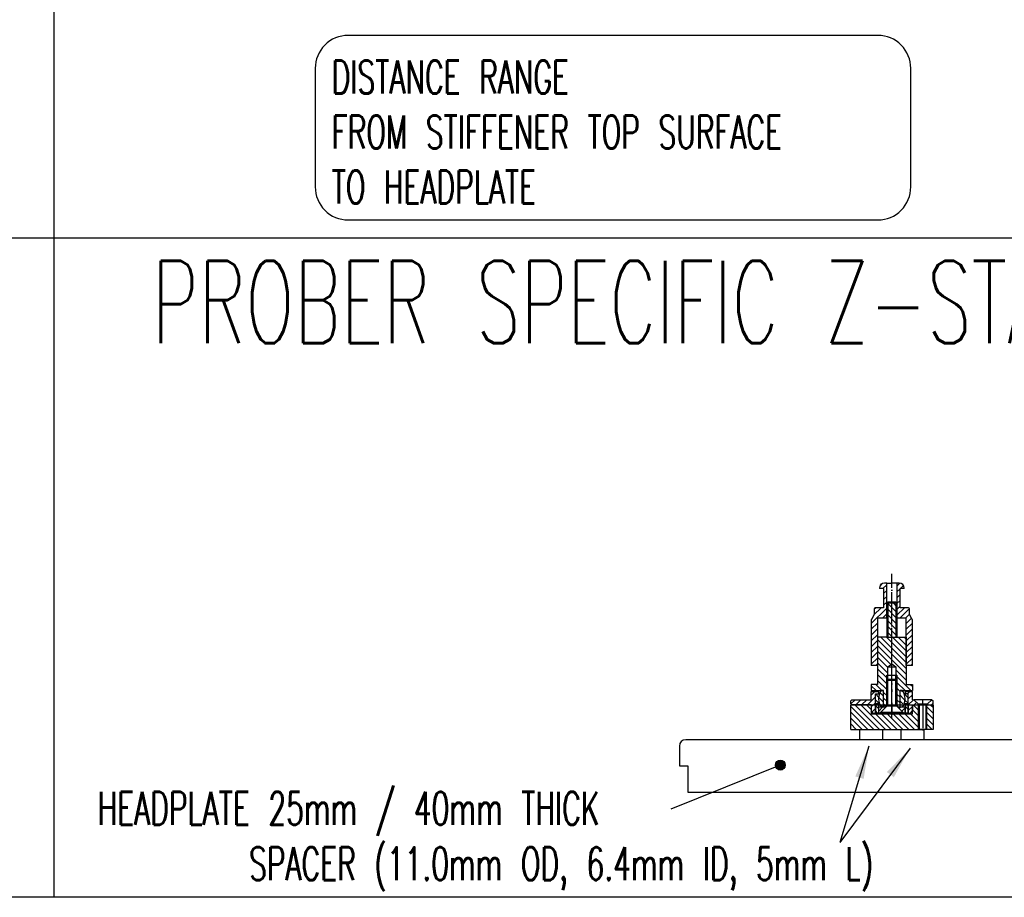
# Model space of a CAD drawing. Extents: x -1763 to 4575, y -3429 to 1051.
# Tile 30 of 80: x 583 to 1062, y -2940 to -2514. Entities that reach past the tile are written whole.
import ezdxf

# ---------------------------------------------------------------- set-up
doc = ezdxf.new("R2010")
doc.units = 0
doc.linetypes.add('DASHED', pattern=[15, 7, -8])
doc.linetypes.add('DOT_CENTER', pattern=[14, 12, -1, 0, -1])
doc.layers.add('08', color=7, linetype='CONTINUOUS')
doc.layers.add('1', color=7, linetype='CONTINUOUS')
doc.styles.add('CONVERTER_1', font='txt.shx', dxfattribs={"width": 0.63})
doc.dimstyles.get("Standard").update_dxf_attribs({"dimtxt": 0.18, "dimasz": 0.18, "dimexe": 0.18, "dimexo": 0.0625, "dimgap": 0.09, "dimtad": 0, "dimtih": 1, "dimtoh": 1, "dimdec": 4, "dimzin": 0, "dimtxsty": 'STANDARD', "dimcen": 0.09, "dimazin": 3, "dimtfac": 1, "dimtdec": 4, "dimtofl": 0, "dimtmove": 0, "dimatfit": 3, "dimtolj": 1, "dimtzin": 0})
pattern_1 = [(-45, (226.8455, -378.7845), (1.4142136, 1.4142136), [])]
pattern_2 = [(45, (16.8455, -19.7196), (-1.4142136, 1.4142136), [])]
pattern_3 = [(45, (16.8455, -1502.6796), (-1.4142136, 1.4142136), [])]
pattern_4 = [(135, (16.8455, -1502.6796), (-1.4142136, -1.4142136), [])]
pattern_5 = [(135, (16.8455, -1502.6796), (-1.4142136, -1.4142136), [])]
pattern_6 = [(45, (16.8455, -1502.6796), (-1.4142136, 1.4142136), [])]
pattern_7 = [(315, (16.8455, -1370.6646), (1.4142136, 1.4142136), [])]

# ---------------------------------------------------------------- blocks, each defined once
blk = doc.blocks.new('TEXT__134', base_point=(706.93, -2611.06))
at = {"layer": '1', "color": 1}
blk.add_lwpolyline([(742.93, -2611.06), (1000.21, -2611.06, 0.414214), (1016.21, -2595.06), (1016.21, -2537.46, 0.414214), (1000.21, -2521.46), (742.93, -2521.46, 0.414214), (726.93, -2537.46), (726.93, -2595.06, 0.414214)], format="xyb", close=True, dxfattribs=at)
at = {"layer": '1', "color": 1, "insert": (734.93, -2603.06), "char_height": 16, "attachment_point": 7, "style": 'CONVERTER_1'}
blk.add_mtext('DISTANCE RANGE\\PFROM STIFFENER TOP SURFACE\\PTO HEADPLATE', dxfattribs=at)
blk = doc.blocks.new('WPIF_TSK__135', base_point=(1337.82, -3712.74))
at = {"layer": '1'}
blk.add_blockref('TEXT__134', (706.93, -2611.06), dxfattribs=at)
blk = doc.blocks.new('C-E2803-62282-1S11B__136', base_point=(1300, -2449.25))
at = {"layer": '1'}
blk.add_blockref('WPIF_TSK__135', (1337.82, -3712.74), dxfattribs=at)
blk = doc.blocks.new('TEXT__258', base_point=(-2000, -2800))
at = {"layer": '1', "color": 7, "linetype": 'CONTINUOUS'}
for p, q in [((600, 800), (600, -2940)), ((600, -2940), (-700, -2940)), ((2500, -2940), (600, -2940))]:
    blk.add_line(p, q, dxfattribs=at)
at = {"layer": '1', "color": 1, "linetype": 'CONTINUOUS'}
blk.add_line((4500, -2620), (-700, -2620), dxfattribs=at)
at = {"layer": '1', "color": 7, "style": 'CONVERTER_1', "width": 0.63}
blk.add_text('PROBER SPECIFIC Z-STACK INFORMATION:', height=40, dxfattribs=at).set_placement((647.64, -2670.98))
blk = doc.blocks.new('SPACER__268', base_point=(1002.5, -2863.54))
at = {"layer": '1', "color": 3, "linetype": 'CONTINUOUS'}
for p, q in [((991.5, -2858.54), (993.8, -2858.54)), ((991.5, -2863.54), (991.5, -2858.54)), ((993.8, -2858.54), (1002.5, -2858.54)), ((1002.5, -2858.54), (1002.5, -2863.54)), ((1002.5, -2863.54), (991.5, -2863.54))]:
    blk.add_line(p, q, dxfattribs=at)
blk = doc.blocks.new('SPACER__269', base_point=(1011.5, -2863.54))
at = {"layer": '1', "color": 3, "linetype": 'CONTINUOUS'}
for p, q in [((1011.5, -2858.54), (1020.2, -2858.54)), ((1011.5, -2863.54), (1011.5, -2858.54)), ((1020.2, -2858.54), (1022.5, -2858.54)), ((1022.5, -2858.54), (1022.5, -2863.54)), ((1022.5, -2863.54), (1011.5, -2863.54))]:
    blk.add_line(p, q, dxfattribs=at)
blk = doc.blocks.new('CATCHPIN__270', base_point=(1020.99, -2744.23))
at = {"layer": '1', "linetype": 'CONTINUOUS'}
h = blk.add_hatch(dxfattribs=at)
h.set_pattern_fill('USER', color=1, scale=2, angle=45, pattern_type=0)
h.set_pattern_definition(pattern_2)
edge = h.paths.add_edge_path()
edge.add_line((998.9, -2799.39), (1003, -2799.39))
edge.add_line((1003, -2799.39), (1003, -2790.09))
edge.add_line((1003, -2790.09), (1001.2, -2790.09))
edge.add_line((1001.2, -2790.09), (1001, -2789.89))
edge.add_arc((1003.5, -2789.89), 2.5, 450, 540, ccw=False)
edge.add_line((1003.5, -2787.39), (1004.5, -2787.39))
edge.add_line((1004.5, -2787.39), (1004.5, -2804.49))
edge.add_line((1004.5, -2804.49), (1000, -2804.49))
edge.add_line((1000, -2804.49), (1000, -2805.29))
edge.add_line((1000, -2805.29), (1000, -2827.49))
edge.add_line((1000, -2827.49), (997, -2827.49))
edge.add_line((997, -2827.49), (997, -2805.32))
edge.add_arc((997.5, -2805.32), 0.5, 510, 540, ccw=False)
edge.add_line((997.07, -2805.07), (998.4, -2802.76))
edge.add_line((998.4, -2802.76), (998.4, -2799.89))
edge.add_arc((998.9, -2799.89), 0.5, 450, 540, ccw=False)
h = blk.add_hatch(dxfattribs=at)
h.set_pattern_fill('USER', color=1, scale=2, angle=45, pattern_type=0)
h.set_pattern_definition(pattern_2)
edge = h.paths.add_edge_path()
edge.add_line((1015.1, -2799.39), (1011, -2799.39))
edge.add_line((1011, -2799.39), (1011, -2790.09))
edge.add_line((1011, -2790.09), (1012.8, -2790.09))
edge.add_line((1012.8, -2790.09), (1013, -2789.89))
edge.add_arc((1010.5, -2789.89), 2.5, 0, 90)
edge.add_line((1010.5, -2787.39), (1009.5, -2787.39))
edge.add_line((1009.5, -2787.39), (1009.5, -2804.49))
edge.add_line((1009.5, -2804.49), (1014, -2804.49))
edge.add_line((1014, -2804.49), (1014, -2805.29))
edge.add_line((1014, -2805.29), (1014, -2827.49))
edge.add_line((1014, -2827.49), (1017, -2827.49))
edge.add_line((1017, -2827.49), (1017, -2805.32))
edge.add_arc((1016.5, -2805.32), 0.5, 0, 30)
edge.add_line((1016.93, -2805.07), (1015.6, -2802.76))
edge.add_line((1015.6, -2802.76), (1015.6, -2799.89))
edge.add_arc((1015.1, -2799.89), 0.5, 0, 90)
at = {"layer": '1', "color": 7, "linetype": 'DOT_CENTER'}
for p, q in [((1007, -2787.39), (1007, -2782.98)), ((1007, -2803.91), (1007, -2787.39)), ((1007, -2826.96), (1007, -2815.93))]:
    blk.add_line(p, q, dxfattribs=at)
at = {"layer": '1', "color": 7, "linetype": 'CONTINUOUS'}
for p, q in [((1004.5, -2787.39), (1003.5, -2787.39)), ((1004.5, -2787.39), (1007, -2787.39)), ((1004.5, -2804.49), (1004.5, -2787.39)), ((1009.5, -2787.39), (1007, -2787.39)), ((1009.5, -2787.39), (1009.5, -2804.49)), ((1010.5, -2787.39), (1009.5, -2787.39)), ((1001.2, -2790.09), (1001, -2789.89)), ((1003, -2790.09), (1001.2, -2790.09)), ((1003, -2790.09), (1003, -2799.39)), ((1011, -2799.39), (1011, -2790.09)), ((1012.8, -2790.09), (1011, -2790.09)), ((1013, -2789.89), (1012.8, -2790.09)), ((998.4, -2799.89), (998.4, -2802.76)), ((1003, -2799.39), (998.9, -2799.39)), ((1003, -2799.39), (1003, -2799.39)), ((1003, -2799.39), (1003, -2799.39)), ((1003, -2799.39), (1003, -2799.39)), ((1003, -2799.39), (1003, -2799.39)), ((1011, -2799.39), (1011, -2799.39)), ((1011, -2799.39), (1011, -2799.39)), ((1011, -2799.39), (1011, -2799.39)), ((1011, -2799.39), (1011, -2799.39)), ((1015.1, -2799.39), (1011, -2799.39)), ((1015.6, -2802.76), (1015.6, -2799.89)), ((997, -2805.32), (997, -2827.49)), ((998.4, -2802.76), (997.07, -2805.07)), ((1000, -2804.49), (1000, -2805.29)), ((1004.5, -2804.49), (1000, -2804.49)), ((1000, -2805.29), (1000, -2827.49)), ((1014, -2804.49), (1009.5, -2804.49)), ((1014, -2805.29), (1014, -2804.49)), ((1014, -2827.49), (1014, -2805.29)), ((1016.93, -2805.07), (1015.6, -2802.76)), ((1017, -2827.49), (1017, -2805.32)), ((1000, -2827.49), (997, -2827.49)), ((1017, -2827.49), (1014, -2827.49))]:
    blk.add_line(p, q, dxfattribs=at)
for centre, radius, start, end in [((1003.5, -2789.89), 2.5, 90, 180), ((1010.5, -2789.89), 2.5, 0, 90), ((998.9, -2799.89), 0.5, 90, 180), ((1015.1, -2799.89), 0.5, 0, 90), ((997.5, -2805.32), 0.5, 150, 180), ((1016.5, -2805.32), 0.5, 0, 30)]:
    blk.add_arc(centre, radius, start, end, dxfattribs=at)
blk = doc.blocks.new('FLANGE_CP__271', base_point=(1019.65, -2788.07))
at = {"layer": '1', "linetype": 'CONTINUOUS'}
h = blk.add_hatch(dxfattribs=at)
h.set_pattern_fill('USER', color=6, scale=2, angle=45, pattern_type=0)
h.set_pattern_definition(pattern_3)
h.paths.add_polyline_path([(987, -2844.54), (987, -2846.04), (987.5, -2846.54), (997, -2846.54), (997, -2849.54), (998, -2850.54), (999, -2850.54), (999, -2841.14), (1000.5, -2841.14), (1000.5, -2840.14), (997, -2840.14), (997, -2844.04), (987.5, -2844.04)])
h = blk.add_hatch(dxfattribs=at)
h.set_pattern_fill('USER', color=6, scale=2, angle=45, pattern_type=0)
h.set_pattern_definition(pattern_3)
h.paths.add_polyline_path([(1015, -2841.14), (1015, -2850.54), (1016, -2850.54), (1017, -2849.54), (1017, -2846.54), (1019.75, -2846.54), (1019.75, -2846.14), (1017.65, -2844.04), (1017, -2844.04), (1017, -2840.14), (1013.5, -2840.14), (1013.5, -2841.14)])
h = blk.add_hatch(dxfattribs=at)
h.set_pattern_fill('USER', color=6, scale=2, angle=45, pattern_type=0)
h.set_pattern_definition(pattern_3)
h.paths.add_polyline_path([(1026.35, -2844.04), (1024.25, -2846.14), (1024.25, -2846.54), (1026.5, -2846.54), (1027, -2846.04), (1027, -2844.54), (1026.5, -2844.04)])
at = {"layer": '1', "color": 6, "linetype": 'CONTINUOUS'}
for p, q in [((997, -2840.14), (1000.5, -2840.14)), ((997, -2844.04), (997, -2840.14)), ((1000.5, -2840.14), (1000.5, -2841.14)), ((1013.5, -2840.14), (1013.5, -2841.14)), ((1013.5, -2840.14), (1017, -2840.14)), ((1017, -2844.04), (1017, -2840.14)), ((987.5, -2844.04), (987, -2844.54)), ((987, -2846.04), (987, -2844.54)), ((987.5, -2844.04), (997, -2844.04)), ((999, -2841.14), (1000.5, -2841.14)), ((999, -2850.54), (999, -2841.14)), ((1015, -2841.14), (1013.5, -2841.14)), ((1015, -2850.54), (1015, -2841.14)), ((1017, -2844.04), (1017.65, -2844.04)), ((1019.75, -2846.14), (1017.65, -2844.04)), ((1026.35, -2844.04), (1017.65, -2844.04)), ((1026.35, -2844.04), (1024.25, -2846.14)), ((1026.5, -2844.04), (1026.35, -2844.04)), ((1027, -2846.04), (1027, -2844.54)), ((987.5, -2846.54), (987, -2846.04)), ((997, -2846.54), (987.5, -2846.54)), ((997, -2846.54), (997, -2849.54)), ((998, -2850.54), (997, -2849.54)), ((1016, -2850.54), (1017, -2849.54)), ((1017, -2846.54), (1017, -2849.54)), ((1017, -2846.54), (1019.75, -2846.54)), ((1019.75, -2846.54), (1019.75, -2846.14)), ((1019.75, -2846.14), (1024.25, -2846.14)), ((1019.75, -2846.54), (1024.25, -2846.54)), ((1024.25, -2846.14), (1024.25, -2846.54)), ((1024.25, -2846.54), (1026.5, -2846.54)), ((1026.5, -2846.54), (1027, -2846.04)), ((998, -2850.54), (999, -2850.54)), ((999, -2850.54), (1015, -2850.54)), ((1015, -2850.54), (1016, -2850.54))]:
    blk.add_line(p, q, dxfattribs=at)
at = {"layer": '1', "color": 6, "linetype": 'DOT_CENTER'}
for p, q in [((1007, -2852.34), (1007, -2838.1)), ((1022, -2846.94), (1022, -2843.79)), ((1026.5, -2844.04), (1027, -2844.54))]:
    blk.add_line(p, q, dxfattribs=at)
blk = doc.blocks.new('BALLHEAD_CP__272', base_point=(1015, -2838.93))
at = {"layer": '1', "linetype": 'CONTINUOUS'}
h = blk.add_hatch(dxfattribs=at)
h.set_pattern_fill('USER', color=1, scale=2, angle=135, pattern_type=0)
h.set_pattern_definition(pattern_4)
edge = h.paths.add_edge_path()
edge.add_arc((1007, -2843.64), 6.5, 202.6199, 217.9799, ccw=False)
edge.add_arc((1007, -2843.64), 6.5, 517.3801, 202.6199, ccw=False)
edge.add_arc((1007, -2843.64), 6.5, 502.0201, 517.3801, ccw=False)
edge.add_line((1001.88, -2839.64), (1003, -2839.64))
edge.add_line((1003, -2839.64), (1003, -2847.64))
edge.add_line((1003, -2847.64), (1001.88, -2847.64))
h = blk.add_hatch(dxfattribs=at)
h.set_pattern_fill('USER', color=1, scale=2, angle=135, pattern_type=0)
h.set_pattern_definition(pattern_4)
edge = h.paths.add_edge_path()
edge.add_line((1011, -2847.64), (1011, -2839.64))
edge.add_line((1011, -2839.64), (1012.12, -2839.64))
edge.add_arc((1007, -2843.64), 6.5, 382.6199, 397.9799, ccw=False)
edge.add_arc((1007, -2843.64), 6.5, 337.3801, 382.6199, ccw=False)
edge.add_arc((1007, -2843.64), 6.5, 322.0201, 337.3801, ccw=False)
edge.add_line((1012.12, -2847.64), (1011, -2847.64))
h = blk.add_hatch(dxfattribs=at)
h.set_pattern_fill('USER', color=1, scale=2, angle=135, pattern_type=0)
h.set_pattern_definition(pattern_4)
edge = h.paths.add_edge_path()
edge.add_line((999.5, -2846.14), (999, -2845.64))
edge.add_line((999, -2845.64), (999, -2841.64))
edge.add_line((999, -2841.64), (999.5, -2841.14))
edge.add_line((999.5, -2841.14), (1001, -2841.14))
edge.add_arc((1007, -2843.64), 6.5, 157.3801, -157.3801)
edge.add_line((1001, -2846.14), (999.5, -2846.14))
h = blk.add_hatch(dxfattribs=at)
h.set_pattern_fill('USER', color=1, scale=2, angle=135, pattern_type=0)
h.set_pattern_definition(pattern_4)
edge = h.paths.add_edge_path()
edge.add_arc((1007, -2843.64), 6.5, -22.6199, 22.6199)
edge.add_line((1013, -2841.14), (1014.5, -2841.14))
edge.add_line((1014.5, -2841.14), (1015, -2841.64))
edge.add_line((1015, -2841.64), (1015, -2845.64))
edge.add_line((1015, -2845.64), (1014.5, -2846.14))
edge.add_line((1014.5, -2846.14), (1013, -2846.14))
at = {"layer": '1', "color": 1, "linetype": 'CONTINUOUS'}
for p, q in [((1003, -2839.64), (1001.88, -2839.64)), ((1003, -2847.64), (1003, -2839.64)), ((1011, -2847.64), (1011, -2839.64)), ((1012.12, -2839.64), (1011, -2839.64)), ((999, -2841.64), (999.5, -2841.14)), ((999, -2845.64), (999, -2841.64)), ((999.5, -2841.14), (1001, -2841.14)), ((1014.5, -2841.14), (1013, -2841.14)), ((1015, -2841.64), (1014.5, -2841.14)), ((1015, -2845.64), (1015, -2841.64)), ((999.5, -2846.14), (999, -2845.64)), ((1001, -2846.14), (999.5, -2846.14)), ((1003, -2847.64), (1001.88, -2847.64)), ((1012.12, -2847.64), (1011, -2847.64)), ((1013, -2846.14), (1014.5, -2846.14)), ((1014.5, -2846.14), (1015, -2845.64))]:
    blk.add_line(p, q, dxfattribs=at)
at = {"layer": '1', "color": 1, "linetype": 'DOT_CENTER'}
blk.add_line((1007, -2848.75), (1007, -2838.93), dxfattribs=at)
at = {"layer": '1', "color": 1, "linetype": 'CONTINUOUS'}
for start, end in [(142.0201, 157.3801), (22.6199, 37.9799), (157.3801, -157.3801), (-22.6199, 22.6199), (-157.3801, -142.0201), (-37.9799, -22.6199)]:
    blk.add_arc((1007, -2843.64), 6.5, start, end, dxfattribs=at)
blk = doc.blocks.new('SLEEVE_CP__273', base_point=(1007.98, -2799.19))
at = {"layer": '1', "linetype": 'CONTINUOUS'}
h = blk.add_hatch(dxfattribs=at)
h.set_pattern_fill('USER', color=4, scale=2, angle=135, pattern_type=0)
h.set_pattern_definition(pattern_5)
h.paths.add_polyline_path([(999, -2850.54), (999, -2846.14), (1000.5, -2846.14), (1000.5, -2850.54)])
h = blk.add_hatch(dxfattribs=at)
h.set_pattern_fill('USER', color=4, scale=2, angle=135, pattern_type=0)
h.set_pattern_definition(pattern_5)
h.paths.add_polyline_path([(1013.5, -2850.54), (1013.5, -2846.14), (1015, -2846.14), (1015, -2850.54)])
at = {"layer": '1', "color": 4, "linetype": 'CONTINUOUS'}
for p, q in [((1000.5, -2846.14), (999, -2846.14)), ((999, -2846.14), (999, -2850.54)), ((1001, -2846.14), (1000.5, -2846.14)), ((1013.5, -2846.14), (1013, -2846.14)), ((1015, -2846.14), (1013.5, -2846.14)), ((1015, -2846.14), (1015, -2850.54)), ((1000.5, -2850.54), (999, -2850.54)), ((1013.5, -2850.54), (1000.5, -2850.54)), ((1015, -2850.54), (1013.5, -2850.54))]:
    blk.add_line(p, q, dxfattribs=at)
at = {"layer": '1', "color": 4, "linetype": 'DASHED'}
for p, q in [((1000.5, -2846.14), (1000.5, -2850.54)), ((1013.5, -2846.14), (1013.5, -2850.54))]:
    blk.add_line(p, q, dxfattribs=at)
at = {"layer": '1', "color": 1, "linetype": 'DOT_CENTER'}
blk.add_line((1007, -2845.58), (1007, -2851.48), dxfattribs=at)
blk = doc.blocks.new('WASHER_CP__274', base_point=(1007.79, -2819.2))
at = {"layer": '1', "linetype": 'CONTINUOUS'}
h = blk.add_hatch(dxfattribs=at)
h.set_pattern_fill('USER', color=3, scale=2, angle=45, pattern_type=0)
h.set_pattern_definition(pattern_6)
h.paths.add_polyline_path([(1000.6, -2847.64), (1003.8, -2847.64), (1003.8, -2847.94), (1001.3, -2850.44), (1000.6, -2850.44)])
h = blk.add_hatch(dxfattribs=at)
h.set_pattern_fill('USER', color=3, scale=2, angle=45, pattern_type=0)
h.set_pattern_definition(pattern_6)
h.paths.add_polyline_path([(1010.2, -2847.94), (1010.2, -2847.64), (1013.4, -2847.64), (1013.4, -2850.44), (1012.7, -2850.44)])
at = {"layer": '1', "color": 3, "linetype": 'CONTINUOUS'}
for p, q in [((1000.6, -2850.44), (1000.6, -2847.64)), ((1003.8, -2847.64), (1000.6, -2847.64)), ((1003.8, -2847.94), (1001.3, -2850.44)), ((1004, -2847.64), (1003.8, -2847.64)), ((1003.8, -2847.94), (1003.8, -2847.64)), ((1010.2, -2847.64), (1010.1, -2847.64)), ((1013.4, -2847.64), (1010.2, -2847.64)), ((1010.2, -2847.94), (1010.2, -2847.64)), ((1012.7, -2850.44), (1010.2, -2847.94)), ((1013.4, -2850.44), (1013.4, -2847.64)), ((1000.6, -2850.44), (1001.3, -2850.44)), ((1001.3, -2850.44), (1012.7, -2850.44)), ((1012.7, -2850.44), (1013.4, -2850.44))]:
    blk.add_line(p, q, dxfattribs=at)
at = {"layer": '1', "color": 1, "linetype": 'DOT_CENTER'}
blk.add_line((1007, -2852.13), (1007, -2847.09), dxfattribs=at)
blk = doc.blocks.new('SCREW_CP__275', base_point=(1013, -2830.54))
at = {"layer": '1', "color": 7, "linetype": 'DOT_CENTER'}
blk.add_line((1007, -2852.85), (1007, -2830.04), dxfattribs=at)
at = {"layer": '1', "color": 7, "linetype": 'CONTINUOUS'}
for p, q in [((1005, -2834.24), (1004.5, -2834.74)), ((1004.5, -2846.44), (1004.5, -2834.74)), ((1009.5, -2834.74), (1004.5, -2834.74)), ((1005, -2834.74), (1005, -2834.24)), ((1009, -2834.24), (1005, -2834.24)), ((1005, -2846.44), (1005, -2834.74)), ((1009, -2834.24), (1009.5, -2834.74)), ((1009, -2834.74), (1009, -2834.24)), ((1009, -2846.44), (1009, -2834.74)), ((1009.5, -2846.44), (1009.5, -2834.74)), ((1004.5, -2847.24), (1001.5, -2850.24)), ((1004.5, -2847.24), (1004.5, -2846.44)), ((1005, -2847.24), (1004.5, -2847.24)), ((1005, -2846.44), (1005, -2847.24)), ((1009, -2847.24), (1005, -2847.24)), ((1009, -2846.44), (1009, -2847.24)), ((1009.5, -2847.24), (1009, -2847.24)), ((1009.5, -2846.44), (1009.5, -2847.24)), ((1009.5, -2847.24), (1012.5, -2850.24)), ((1012.5, -2850.24), (1001.5, -2850.24))]:
    blk.add_line(p, q, dxfattribs=at)
blk = doc.blocks.new('GUIDE_CP__276', base_point=(1014.5, -2803.3))
at = {"layer": '1', "linetype": 'CONTINUOUS'}
h = blk.add_hatch(dxfattribs=at)
h.set_pattern_fill('USER', color=5, scale=2, angle=315, pattern_type=0)
h.set_pattern_definition(pattern_7)
h.paths.add_polyline_path([(1004.5, -2797.14), (1004.5, -2813.64), (1009.5, -2813.64), (1009.5, -2797.14)])
h = blk.add_hatch(dxfattribs=at)
h.set_pattern_fill('USER', color=5, scale=2, angle=315, pattern_type=0)
h.set_pattern_definition(pattern_7)
h.paths.add_polyline_path([(1000, -2813.64), (1000, -2836.64), (997, -2836.64), (997, -2839.64), (1003, -2839.64), (1003, -2847.64), (1003.8, -2847.64), (1004.5, -2846.94), (1004.5, -2832.74), (1004.5, -2832.15), (1005, -2832.15), (1005, -2832.14), (1005, -2828.14), (1007, -2826.69), (1009, -2828.14), (1009, -2832.14), (1009.5, -2832.14), (1009.5, -2846.94), (1010.2, -2847.64), (1011, -2847.64), (1011, -2839.64), (1017, -2839.64), (1017, -2836.64), (1014, -2836.64), (1014, -2813.64), (1009.5, -2813.64), (1004.5, -2813.64)])
at = {"layer": '1', "color": 5, "linetype": 'CONTINUOUS'}
for p, q in [((1004.5, -2797.14), (1005, -2796.64)), ((1004.5, -2797.14), (1004.5, -2813.64)), ((1009.5, -2797.14), (1004.5, -2797.14)), ((1009, -2796.64), (1005, -2796.64)), ((1005, -2796.64), (1005, -2813.64)), ((1009.5, -2797.14), (1009, -2796.64)), ((1009, -2796.64), (1009, -2813.64)), ((1009.5, -2797.14), (1009.5, -2813.64)), ((1004.5, -2813.64), (1000, -2813.64)), ((1000, -2813.64), (1000, -2836.64)), ((1004.5, -2813.64), (1009.5, -2813.64)), ((1009.5, -2813.64), (1014, -2813.64)), ((1014, -2813.64), (1014, -2836.64)), ((1005, -2828.14), (1007, -2826.69)), ((1005, -2832.14), (1005, -2828.14)), ((1005, -2828.14), (1009, -2828.14)), ((1007, -2826.69), (1009, -2828.14)), ((1009, -2828.14), (1009, -2832.14)), ((1004.5, -2832.74), (1004.5, -2832.15)), ((1004.5, -2832.15), (1005, -2832.15)), ((1004.5, -2846.94), (1004.5, -2832.74)), ((1005, -2832.14), (1009, -2832.14)), ((1005, -2832.15), (1005, -2832.14)), ((1005, -2834.24), (1005, -2832.15)), ((1009, -2834.24), (1009, -2832.14)), ((1009.5, -2832.14), (1009, -2832.14)), ((1009.5, -2832.14), (1009.5, -2846.94)), ((997, -2836.64), (997, -2839.64)), ((1000, -2836.64), (997, -2836.64)), ((997, -2839.64), (1003, -2839.64)), ((1003, -2847.64), (1003, -2839.64)), ((1011, -2847.64), (1011, -2839.64)), ((1011, -2839.64), (1017, -2839.64)), ((1014, -2836.64), (1017, -2836.64)), ((1017, -2836.64), (1017, -2839.64)), ((1003.8, -2847.64), (1003, -2847.64)), ((1004.5, -2846.94), (1003.8, -2847.64)), ((1009.5, -2846.94), (1010.2, -2847.64)), ((1010.2, -2847.64), (1011, -2847.64))]:
    blk.add_line(p, q, dxfattribs=at)
at = {"layer": '1', "color": 5, "linetype": 'DOT_CENTER'}
blk.add_line((1007, -2849.32), (1007, -2797.05), dxfattribs=at)
blk = doc.blocks.new('CATCH_PIN_ASSY1__277', base_point=(1034.73, -2789.13))
at = {"layer": '1'}
for name, p in [('CATCHPIN__270', (1020.99, -2744.23)), ('GUIDE_CP__276', (1014.5, -2803.3)), ('SCREW_CP__275', (1013, -2830.54)), ('FLANGE_CP__271', (1019.65, -2788.07)), ('BALLHEAD_CP__272', (1015, -2838.93)), ('SLEEVE_CP__273', (1007.98, -2799.19)), ('WASHER_CP__274', (1007.79, -2819.2))]:
    blk.add_blockref(name, p, dxfattribs=at)
blk = doc.blocks.new('PIN_ASSY1__278', base_point=(1687, -2789.39))
at = {"layer": '1', "linetype": 'CONTINUOUS'}
h = blk.add_hatch(dxfattribs=at)
h.set_pattern_fill('USER', color=5, scale=2, angle=-45, pattern_type=0)
h.set_pattern_definition(pattern_1)
h.paths.add_polyline_path([(987, -2858.54), (1020.4, -2858.54), (1020.4, -2846.54), (1017, -2846.54), (1017, -2850.94), (997, -2850.94), (997, -2846.54), (987, -2846.54)])
h = blk.add_hatch(dxfattribs=at)
h.set_pattern_fill('USER', color=5, scale=2, angle=-45, pattern_type=0)
h.set_pattern_definition(pattern_1)
h.paths.add_polyline_path([(1023.6, -2858.54), (1026.19, -2858.54), (1027, -2858.54), (1027, -2846.54), (1023.6, -2846.54)])
at = {"layer": '1', "color": 5, "linetype": 'CONTINUOUS'}
for p, q in [((987, -2846.54), (997, -2846.54)), ((987, -2858.54), (987, -2846.54)), ((997, -2846.54), (997, -2850.94)), ((997, -2846.54), (1017, -2846.54)), ((1017, -2850.94), (1017, -2846.54)), ((1017, -2846.54), (1020.4, -2846.54)), ((1020, -2858.54), (1020, -2846.54)), ((1020.4, -2858.54), (1020.4, -2846.54)), ((1020.4, -2846.54), (1023.6, -2846.54)), ((1023.6, -2846.54), (1027, -2846.54)), ((1023.6, -2858.54), (1023.6, -2846.54)), ((1024, -2858.54), (1024, -2846.54)), ((1027, -2846.54), (1027, -2858.54)), ((997, -2850.94), (1017, -2850.94)), ((987, -2858.54), (1020.4, -2858.54)), ((1023.6, -2858.54), (1020.4, -2858.54)), ((1027, -2858.54), (1023.6, -2858.54))]:
    blk.add_line(p, q, dxfattribs=at)
at = {"layer": '1', "color": 5, "linetype": 'DOT_CENTER'}
blk.add_line((1022, -2845.86), (1022, -2859.58), dxfattribs=at)
at = {"layer": '1'}
blk.add_blockref('CATCH_PIN_ASSY1__277', (1034.73, -2789.13), dxfattribs=at)
blk = doc.blocks.new('TEL', base_point=(780.314, -2931.795))
at = {"layer": '1'}
h = blk.add_hatch(color=1, dxfattribs=at)
edge = h.paths.add_edge_path()
edge.add_arc((952.818, -2875.833), 2.4, -180, 180)
at = {"layer": '08', "color": 6, "linetype": 'CONTINUOUS'}
for p, q in [((1130.253, -2863.536), (906.87, -2863.536)), ((903.822, -2866.584), (903.822, -2876.236)), ((903.822, -2876.236), (907.886, -2876.236)), ((907.886, -2876.236), (907.886, -2888.936)), ((907.886, -2888.936), (1130.253, -2888.936))]:
    blk.add_line(p, q, dxfattribs=at)
blk.add_arc((906.87, -2866.584), 3.048, 90, 180, dxfattribs=at)
at = {"layer": '1', "color": 1}
blk.add_circle((952.818, -2875.833), 2.4, dxfattribs=at)
for points in [[(993.29, -2882.507), (989.255, -2881.294), (995.878, -2866.577)], [(1007.977, -2881.7), (1004.595, -2879.187), (1015.828, -2867.601)]]:
    blk.add_solid(points, dxfattribs=at)
at = {"layer": '1'}
for name, p in [('PIN_ASSY1__278', (1687, -2789.386)), ('SPACER__268', (1002.5, -2863.536)), ('SPACER__269', (1011.5, -2863.536))]:
    blk.add_blockref(name, p, dxfattribs=at)
at = {"layer": '1', "color": 1, "style": 'CONVERTER_1', "width": 0.63}
for s, p in [('HEADPLATE 25mm / 40mm THICK', (621.314, -2904.795)), ('SPACER (11.0mm OD, 6.4mm ID, 5mm L)', (694.812, -2931.709))]:
    blk.add_text(s, height=16, dxfattribs=at).set_placement(p)
at = {"layer": '1', "color": 1, "linetype": 'CONTINUOUS', "has_arrowhead": 0}
for points in [[(995.878, -2866.577), (981.81, -2913.385)], [(1015.828, -2867.601), (981.81, -2913.385)], [(952.818, -2875.833), (899.665, -2897.19)]]:
    blk.add_leader(points, dimstyle='Standard', dxfattribs=at)

msp = doc.modelspace()

# ---------------------------------------------------------------- block references
at = {"layer": '1'}
for name, p in [('TEXT__258', (-2000, -2800)), ('C-E2803-62282-1S11B__136', (1300, -2449.25)), ('TEL', (780.31, -2931.79))]:
    msp.add_blockref(name, p, dxfattribs=at)

doc.saveas('drawing.dxf')
